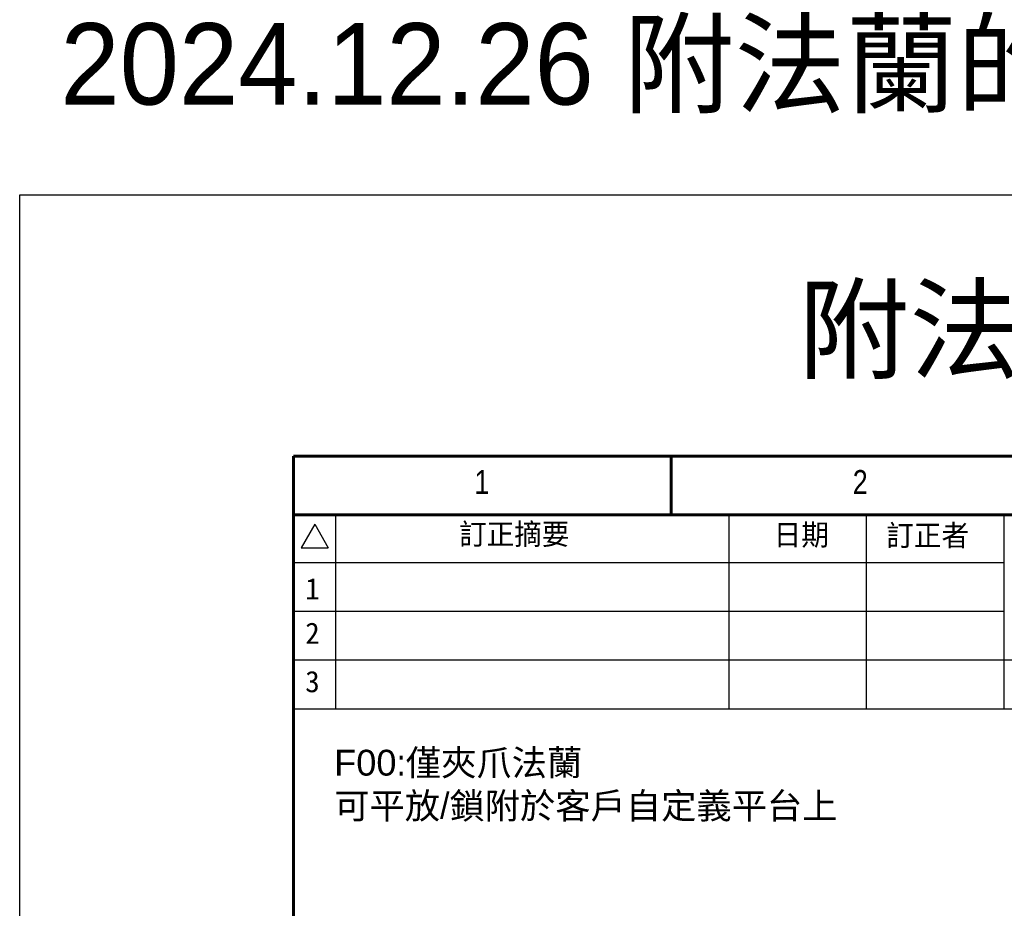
# Model space of a CAD drawing. Header units: millimetres. Extents: x 399 to 6076, y -1991 to 1602.
# Tile 245 of 256: x 4455 to 4696, y 610 to 828. Entities that reach past the tile are written whole.
import ezdxf
from ezdxf.enums import TextEntityAlignment as Align

# ---------------------------------------------------------------- set-up
doc = ezdxf.new("R2010")
doc.units = ezdxf.units.MM
doc.linetypes.add('SLD-實線', pattern=[0])
doc.layers.add('BORDER', color=7, linetype='Continuous')
doc.layers.add('圖框', color=7, linetype='SLD-實線')
doc.styles.add('SEACAD_arial_ttf', font='arial.ttf', dxfattribs={"height": 0.2})
doc.styles.get("Standard").update_dxf_attribs({"font": 'arial.ttf'})
doc.styles.add('標題欄', font='txt')

# ---------------------------------------------------------------- blocks, each defined once
blk = doc.blocks.new('A4橫')
at = {"layer": 'BORDER', "color": 123, "linetype": 'Continuous', "lineweight": 60, "ltscale": 25.4}
for p, q in [((4924.32, 1453.75), (4731.53, 1453.75)), ((4731.53, 1453.75), (4731.53, 1170.89)), ((4777.91, 1453.75), (4777.91, 1446.54)), ((4917.11, 1446.54), (4731.53, 1446.54))]:
    blk.add_line(p, q, dxfattribs=at)
at = {"layer": 'BORDER', "color": 60, "linetype": 'Continuous', "ltscale": 25.4}
for p, q in [((4736.7, 1446.54), (4736.7, 1422.7)), ((4784.99, 1446.54), (4784.99, 1422.7)), ((4801.85, 1446.54), (4801.85, 1422.7)), ((4818.71, 1446.54), (4818.71, 1422.7)), ((4734.14, 1445.38), (4732.47, 1442.49)), ((4734.14, 1445.38), (4735.81, 1442.49)), ((4732.47, 1442.49), (4735.81, 1442.49)), ((4818.71, 1440.65), (4731.53, 1440.65)), ((4818.71, 1434.67), (4731.53, 1434.67)), ((4917.11, 1428.69), (4731.53, 1428.69)), ((4917.11, 1422.7), (4731.53, 1422.7))]:
    blk.add_line(p, q, dxfattribs=at)
at = {"layer": 'BORDER', "color": 60, "linetype": 'Continuous', "ltscale": 25.4, "style": 'SEACAD_arial_ttf', "width": 0.8}
for s, p in [('1', (4753.75, 1452.04)), ('2', (4800.19, 1452.04))]:
    blk.add_text(s, height=2.94, dxfattribs=at).set_placement(p, align=Align.TOP_LEFT)
at = {"layer": '圖框', "style": '標題欄'}
for s, height, p in [('訂正摘要', 2.605, (4751.86, 1445.48)), ('日期', 2.605, (4790.48, 1445.4)), ('訂正者', 2.605, (4804.3, 1445.32)), ('1', 2.61, (4732.98, 1438.77)), ('2', 2.61, (4732.98, 1433.32)), ('3', 2.61, (4732.98, 1427.38))]:
    blk.add_text(s, height=height, dxfattribs=at).set_placement(p, align=Align.TOP_LEFT)

msp = doc.modelspace()

# ---------------------------------------------------------------- linework, layer by layer
at = {"color": 4}
msp.add_lwpolyline([(4454.625, 785.255), (4974.625, 785.255), (4974.625, -1990.745), (4454.625, -1990.745)], close=True, dxfattribs=at)

# ---------------------------------------------------------------- block references
at = {"xscale": 2, "yscale": 2, "zscale": 2}
msp.add_blockref('A4橫', (-4941.232, -2186.386), dxfattribs=at)

# ---------------------------------------------------------------- texts
at = {"color": 4, "insert": (4464.625, 805.255), "char_height": 20, "attachment_point": 7}
msp.add_mtext_dynamic_manual_height_columns('{\\fPMingLiU|b0|i0|c136|p18;2024.12.26 附法蘭的示意圖}', width=644.11922, gutter_width=12.5, heights=[0], dxfattribs=at)
at = {"color": 7}
for s, width, insert, char_height, attachment_point in [('{\\fPMingLiU|b0|i0|c136|p18;附法蘭} F00', 143.29647, (4714.625, 751.112), 20, 5), ('F00{\\fPMingLiU|b0|i0|c136|p18;:僅夾爪法蘭\\P可平放/鎖附於客戶自定義平台上}', 140.63922, (4531.835, 649.018), 6.35, 1)]:
    msp.add_mtext_dynamic_manual_height_columns(s, width=width, gutter_width=12.5, heights=[0], dxfattribs=dict(at, insert=insert, char_height=char_height, attachment_point=attachment_point))

doc.saveas('drawing.dxf')
